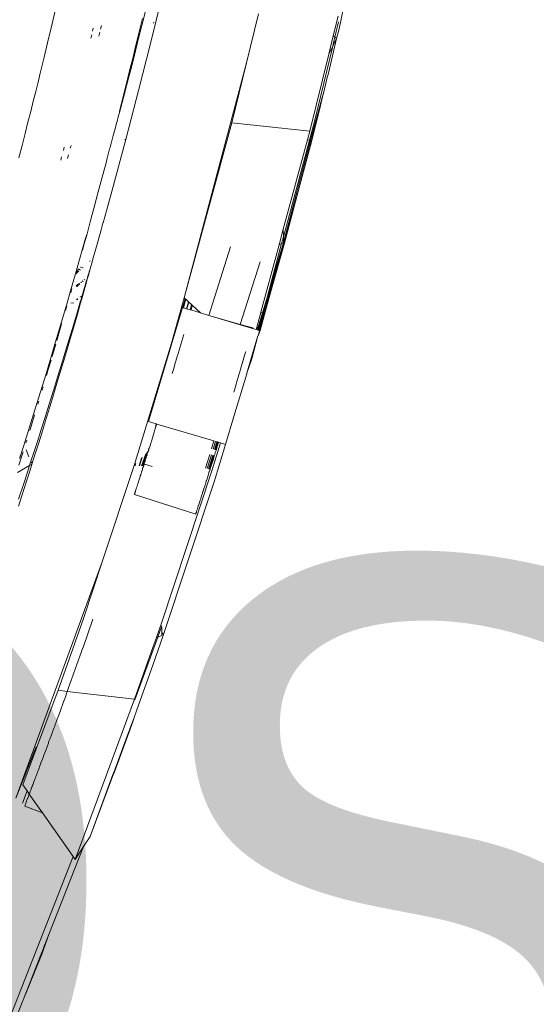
# Model space of a CAD drawing. Header units: millimetres. Extents: x 504675 to 860349, y -23215 to 63575.
# Tile 95 of 177: x 592495 to 592582, y 32649 to 32815. Entities that reach past the tile are written whole.
import ezdxf
from ezdxf import colors
from ezdxf.entities.mleader import LeaderData, LeaderLine
from ezdxf.math import Vec2, Vec3

# ---------------------------------------------------------------- set-up
doc = ezdxf.new("R2010")
doc.units = ezdxf.units.MM
doc.header["$LTSCALE"] = 10
doc.header["$PDMODE"] = 35
doc.header["$PDSIZE"] = -1000
doc.linetypes.add('LEVEL-F-OVERALL LAYOUT$0$HIDDEN', pattern=[0.375, 0.25, -0.125])
doc.layers.get('0').update_dxf_attribs({"linetype": 'CONTINUOUS'})
doc.layers.get('Defpoints').update_dxf_attribs({"color": 253, "linetype": 'CONTINUOUS'})
for name, color, linetype, lineweight in [('ARCH', 8, 'CONTINUOUS', 0), ('DIM', 8, 'CONTINUOUS', 15), ('furniture', 8, 'CONTINUOUS', 5), ('level-C-ELEVATION-$0$I-ANNO-TEXT', 8, 'CONTINUOUS', 18), ('MEPTEK-TEXT', 7, 'CONTINUOUS', 30)]:
    doc.layers.add(name, color=color, linetype=linetype, lineweight=lineweight)
doc.layers.add('LEVEL-F-OVERALL LAYOUT$0$DASH1L', color=8, linetype='LEVEL-F-OVERALL LAYOUT$0$HIDDEN')
doc.styles.add('level-C-ELEVATION-$0$KGD - Note', font='romans.shx', dxfattribs={"width": 0.7, "height": 2})
doc.styles.get("Standard").update_dxf_attribs({"font": 'verdana.ttf'})
doc.dimstyles.new('LBF 50', dxfattribs={"dimscale": 25, "dimtxt": 1.75, "dimasz": 1.75, "dimexe": 1, "dimexo": 1, "dimgap": 1, "dimtad": 1, "dimdec": 0, "dimrnd": 5, "dimzin": 12, "dimdsep": 46, "dimtxsty": 'Standard', "dimblk": 'CLOSEDBLANK', "dimcen": 0, "dimclrd": 256, "dimclre": 256, "dimclrt": 256, "dimadec": 0, "dimazin": 3, "dimtfac": 1, "dimtdec": 0, "dimtofl": 0, "dimtmove": 0, "dimatfit": 3, "dimldrblk": 'CLOSEDBLANK', "dimfxl": 0.18, "dimtolj": 1, "dimtzin": 0, "dimlwd": -1, "dimlwe": -1, "dimarcsym": 0})

# ---------------------------------------------------------------- blocks, each defined once
blk = doc.blocks.new('ARCH')
at = {"layer": 'LEVEL-F-OVERALL LAYOUT$0$DASH1L'}
h = blk.add_hatch(dxfattribs=at)
h.set_pattern_fill('ANGLE', color=8, scale=10, angle=352.0664)
h.set_pattern_definition([(352.0664444, (-404119.055, 373340.98), (9.6410197, 69.1814516), [50.8, -19.05]), (82.0664444, (-404119.055, 373340.98), (-69.1814516, 9.6410197), [50.8, -19.05])])
edge = h.paths.add_edge_path(flags=16)
edge.add_line((572074.71, 35847.06), (602196.9, 29528.22))
edge.add_line((602196.9, 29528.22), (599472.63, 39352))
edge.add_arc((597545.36, 38817.55), 2000, 15.49944, 89.99835)
edge.add_line((597545.42, 40817.55), (573256.11, 40817.55))
edge.add_arc((576210.34, 22394.18), 18658.72, 99.109962, 106.690333)
edge.add_line((570851.58, 40266.83), (572074.71, 35847.06))
h.paths.add_polyline_path([(583373.78, 40815.97), (583374.1, 40875.04), (586424.1, 40859.11), (586423.94, 40815.97)], flags=16)
h.paths.add_polyline_path([(600840.89, 34605.13), (600792.78, 34591.52), (599497.97, 39260.65), (599546.08, 39274.25)])
h.paths.add_polyline_path([(587210.4, 32671.78), (587194.97, 32598.38), (582692.95, 33542.79), (582708.39, 33616.18)])
edge = h.paths.add_edge_path()
edge.add_line((572071.73, 35387.89), (601863.32, 29138.4))
edge.add_arc((601986.5, 29725.62), 600, 258.15264, 375.49944)
edge.add_line((602564.68, 29885.96), (599906.27, 39472.26))
edge.add_arc((597545.36, 38817.55), 2450, 15.49944, 89.99835)
edge.add_line((597545.43, 41267.55), (573220.48, 41267.55))
edge.add_arc((576210.34, 22394.18), 19108.72, 99.001832, 106.235819)
edge.add_arc((571035.46, 40164.76), 600, 106.23582, 195.46897)
edge.add_line((570457.2, 40004.73), (571616.65, 35815.08))
edge.add_arc((572194.91, 35975.11), 600, 195.46897, 258.15264)
h.paths.add_polyline_path([(587210.4, 32671.78), (587195.41, 32600.49), (587195.43, 32600.49)])
at = {"layer": 'furniture'}
for p, q in [((592548.62, 32813.15), (592552.95, 32834.32)), ((592518.69, 32818.33), (592517.76, 32814.51)), ((592500.17, 32813.75), (592500.98, 32817.17)), ((592514.85, 32812.42), (592515.44, 32814.88)), ((592516.04, 32816.37), (592515.58, 32814.53)), ((592533, 32807.4), (592535.03, 32815.65)), ((592547.59, 32811.92), (592548.41, 32815.27)), ((592500.17, 32813.75), (592499.46, 32810.75)), ((592507.06, 32812.71), (592507.18, 32813.24)), ((592508.54, 32813.67), (592508.39, 32813.05)), ((592515.58, 32814.53), (592515.1, 32812.6)), ((592517.76, 32814.51), (592516.81, 32810.63)), ((592517.34, 32814.1), (592517.37, 32814.23)), ((592548.5, 32814.33), (592547.89, 32811.7)), ((592506.78, 32811.54), (592506.91, 32812.1)), ((592508.26, 32812.54), (592508.1, 32811.88)), ((592514.18, 32809.64), (592514.85, 32812.42)), ((592515.1, 32812.6), (592514.59, 32810.58)), ((592546.84, 32808.83), (592547.59, 32811.92)), ((592547.59, 32811.92), (592547.89, 32811.7)), ((592547.89, 32811.7), (592547.62, 32810.54)), ((592547.89, 32811.7), (592548.18, 32811.48)), ((592548.18, 32811.48), (592548.62, 32813.15)), ((592498.88, 32808.35), (592499.46, 32810.75)), ((592514.59, 32810.58), (592514.05, 32808.48)), ((592516.81, 32810.63), (592514.81, 32802.73)), ((592547.54, 32810.23), (592544.51, 32797.74)), ((592548.18, 32811.48), (592546.79, 32805.66)), ((592547.54, 32810.23), (592546.84, 32808.83)), ((592548.18, 32811.48), (592547.54, 32810.23)), ((592547.62, 32810.54), (592547.54, 32810.23)), ((592498.22, 32805.63), (592498.88, 32808.35)), ((592514.05, 32808.48), (592513.48, 32806.29)), ((592514.18, 32809.64), (592513.81, 32808.13)), ((592543.67, 32795.86), (592546.84, 32808.83)), ((592513.81, 32808.13), (592513.41, 32806.52)), ((592533, 32807.4), (592522.51, 32767.76)), ((592530.52, 32797.28), (592533, 32807.4)), ((592498.22, 32805.63), (592497.86, 32804.14)), ((592512.88, 32803.96), (592513.48, 32806.29)), ((592513.41, 32806.52), (592512.99, 32804.84)), ((592546.79, 32805.66), (592546.54, 32804.7)), ((592497.86, 32804.14), (592497.47, 32802.57)), ((592512.88, 32803.96), (592512.24, 32801.54)), ((592512.99, 32804.84), (592512.55, 32803.07)), ((592546.12, 32802.93), (592546.54, 32804.7)), ((592497.47, 32802.57), (592497.06, 32800.92)), ((592512.55, 32803.07), (592512.08, 32801.21)), ((592514.81, 32802.73), (592512.71, 32794.68)), ((592546.12, 32802.93), (592543.8, 32794.34)), ((592545.58, 32800.71), (592546.12, 32802.93)), ((592497.06, 32800.92), (592496.63, 32799.19)), ((592512.24, 32801.54), (592511.58, 32799.05)), ((592512.08, 32801.21), (592511.59, 32799.27)), ((592543.92, 32794.33), (592545.44, 32800.19)), ((592544.01, 32794.32), (592545.44, 32800.19)), ((592545.44, 32800.19), (592545.58, 32800.71)), ((592496.63, 32799.19), (592496.17, 32797.37)), ((592511.37, 32798.28), (592511.17, 32797.53)), ((592511.58, 32799.05), (592511.37, 32798.28)), ((592511.59, 32799.27), (592511.58, 32799.05)), ((592496.17, 32797.37), (592495.68, 32795.47)), ((592510.96, 32796.74), (592510.89, 32796.5)), ((592511.07, 32797.24), (592510.96, 32796.74)), ((592511.17, 32797.53), (592511.07, 32797.24)), ((592522.51, 32767.76), (592530.52, 32797.28)), ((592543.67, 32795.86), (592530.52, 32797.28)), ((592544.51, 32797.74), (592543.6, 32794.37)), ((592495.68, 32795.47), (592495.17, 32793.48)), ((592510.52, 32795.12), (592510.22, 32794.04)), ((592510.57, 32795.3), (592510.52, 32795.12)), ((592510.89, 32796.5), (592510.57, 32795.3)), ((592543.27, 32794.4), (592543.67, 32795.86)), ((592495.17, 32793.48), (592494.63, 32791.4)), ((592503.42, 32793.46), (592503.3, 32792.99)), ((592510.14, 32793.64), (592510.01, 32793.15)), ((592510.18, 32793.88), (592510.14, 32793.64)), ((592510.22, 32794.04), (592510.18, 32793.88)), ((592512.71, 32794.68), (592510.52, 32786.55)), ((592512.49, 32794.4), (592512.52, 32794.54)), ((592539.19, 32779.33), (592543.27, 32794.4)), ((592543.6, 32794.37), (592539.21, 32778.08)), ((592543.8, 32794.34), (592539.23, 32777.11)), ((592541.73, 32785.93), (592543.92, 32794.33)), ((592541.73, 32785.93), (592544.01, 32794.32)), ((592543.27, 32794.4), (592543.6, 32794.37)), ((592543.6, 32794.37), (592543.8, 32794.34)), ((592543.8, 32794.34), (592543.92, 32794.33)), ((592543.92, 32794.33), (592544.01, 32794.32)), ((592502.13, 32792.64), (592502.27, 32793.19)), ((592503, 32791.88), (592502.83, 32791.25)), ((592509.93, 32792.89), (592509.52, 32791.3)), ((592509.52, 32791.3), (592509.91, 32792.88)), ((592510.01, 32793.15), (592509.91, 32792.88)), ((592509.93, 32792.89), (592510.01, 32793.15)), ((592501.69, 32790.99), (592501.84, 32791.54)), ((592509.32, 32790.53), (592508.67, 32788.11)), ((592509.52, 32791.3), (592509.32, 32790.53)), ((592508.67, 32788.11), (592508.01, 32785.63)), ((592508.01, 32785.63), (592507.32, 32783.09)), ((592510.52, 32786.55), (592509.4, 32782.47)), ((592537.2, 32769.23), (592541.73, 32785.93)), ((592539.41, 32777.01), (592541.73, 32785.93)), ((592507.32, 32783.09), (592506.67, 32780.58)), ((592509.4, 32782.47), (592508.83, 32780.43)), ((592506.67, 32780.58), (592506.12, 32778.56)), ((592508.8, 32780.41), (592508.69, 32779.92)), ((592508.83, 32780.43), (592508.8, 32780.41)), ((592505.55, 32776.5), (592506.12, 32778.56)), ((592506.12, 32778.56), (592505.87, 32777.83)), ((592508.5, 32779.27), (592508.03, 32777.61)), ((592508.69, 32779.92), (592508.5, 32779.27)), ((592538.49, 32776.74), (592539.19, 32779.33)), ((592539.21, 32778.08), (592539.19, 32779.33)), ((592505.87, 32777.83), (592504.36, 32772.46)), ((592507.49, 32775.64), (592508.03, 32777.61)), ((592535.41, 32765.37), (592538.49, 32776.74)), ((592535.9, 32765.17), (592539.23, 32777.11)), ((592539.23, 32777.11), (592536.51, 32768.06)), ((592538.9, 32776.95), (592536.51, 32768.06)), ((592539.23, 32777.11), (592536.52, 32766.82)), ((592537.2, 32769.23), (592539.41, 32777.01)), ((592538.49, 32776.74), (592538.9, 32776.95)), ((592539.21, 32778.08), (592538.9, 32776.95)), ((592538.9, 32776.95), (592539.23, 32777.11)), ((592539.23, 32777.11), (592539.21, 32778.08)), ((592505.34, 32775.75), (592505.55, 32776.5)), ((592507.11, 32774.37), (592507.49, 32775.64)), ((592526.65, 32764.82), (592530.29, 32776.39)), ((592506.64, 32773.95), (592506.52, 32773.96)), ((592506.93, 32773.62), (592506.61, 32772.49)), ((592506.93, 32773.62), (592506.94, 32773.65)), ((592506.98, 32773.79), (592506.94, 32773.65)), ((592507.01, 32773.91), (592506.98, 32773.91)), ((592506.98, 32773.79), (592507.01, 32773.91)), ((592507.01, 32773.91), (592507.11, 32774.27)), ((592507.11, 32774.27), (592507.11, 32774.37)), ((592535.27, 32773.85), (592531.95, 32763.31)), ((592504.17, 32771.82), (592503.34, 32768.94)), ((592504.22, 32772), (592504.17, 32771.82)), ((592504.22, 32771.76), (592504.17, 32771.82)), ((592504.24, 32772.05), (592504.22, 32772)), ((592504.22, 32772), (592504.27, 32771.92)), ((592504.22, 32771.76), (592504.27, 32771.92)), ((592504.25, 32772.08), (592504.24, 32772.05)), ((592504.29, 32772), (592504.24, 32772.05)), ((592504.28, 32772.19), (592504.25, 32772.08)), ((592504.25, 32772.08), (592504.29, 32772)), ((592504.27, 32771.92), (592504.29, 32772)), ((592504.27, 32771.92), (592504.32, 32771.84)), ((592504.32, 32772.32), (592504.28, 32772.19)), ((592504.28, 32772.19), (592504.33, 32772.14)), ((592504.29, 32772), (592504.33, 32772.14)), ((592504.4, 32771.91), (592504.29, 32772)), ((592504.33, 32772.37), (592504.32, 32772.32)), ((592504.37, 32772.28), (592504.32, 32772.32)), ((592504.36, 32772.46), (592504.33, 32772.37)), ((592504.33, 32772.14), (592504.37, 32772.28)), ((592504.33, 32772.14), (592504.49, 32772)), ((592504.36, 32772.46), (592504.41, 32772.42)), ((592504.37, 32772.28), (592504.41, 32772.42)), ((592504.63, 32772.12), (592504.37, 32772.28)), ((592504.41, 32772.42), (592504.44, 32772.52)), ((592504.41, 32772.42), (592504.71, 32772.2)), ((592504.95, 32772.42), (592504.55, 32772.59)), ((592504.66, 32772.67), (592505.02, 32772.48)), ((592505.41, 32772.83), (592505.04, 32772.93)), ((592505.09, 32772.97), (592505.44, 32772.86)), ((592506.37, 32771.79), (592506.2, 32771.24)), ((592506.22, 32771.11), (592506.41, 32771.77)), ((592506.61, 32772.49), (592506.37, 32771.79)), ((592506.41, 32771.77), (592506.37, 32771.79)), ((592506.41, 32771.77), (592506.61, 32772.49)), ((592506.61, 32772.49), (592506.57, 32772.5)), ((592504.62, 32769.81), (592504.52, 32770.06)), ((592504.56, 32770.09), (592504.66, 32769.84)), ((592504.82, 32769.99), (592504.71, 32770.19)), ((592504.79, 32770.25), (592504.88, 32770.04)), ((592505.15, 32770.29), (592505.05, 32770.43)), ((592505.13, 32770.48), (592505.21, 32770.34)), ((592505.4, 32770.51), (592505.3, 32770.61)), ((592505.36, 32770.65), (592505.44, 32770.55)), ((592505.72, 32770.8), (592505.65, 32770.85)), ((592505.68, 32770.87), (592505.72, 32770.8)), ((592506, 32770.55), (592505.85, 32770.02)), ((592505.9, 32769.97), (592506.05, 32770.51)), ((592506.18, 32771.14), (592506, 32770.55)), ((592506.05, 32770.51), (592506, 32770.55)), ((592506.05, 32770.51), (592506.22, 32771.11)), ((592506.2, 32771.24), (592506.18, 32771.14)), ((592506.22, 32771.11), (592506.18, 32771.14)), ((592503.34, 32768.94), (592502.7, 32766.72)), ((592503.34, 32768.94), (592503.42, 32768.91)), ((592503.35, 32768.66), (592503.37, 32768.72)), ((592503.37, 32768.72), (592503.41, 32768.87)), ((592503.41, 32768.87), (592503.42, 32768.91)), ((592503.51, 32768.81), (592503.41, 32768.87)), ((592503.41, 32768.87), (592503.48, 32768.78)), ((592503.42, 32768.91), (592503.55, 32769.38)), ((592504.4, 32769.61), (592504.3, 32769.91)), ((592504.49, 32769.69), (592504.39, 32769.97)), ((592505.47, 32768.73), (592505.32, 32768.2)), ((592505.35, 32768.03), (592505.52, 32768.64)), ((592505.7, 32769.51), (592505.47, 32768.73)), ((592505.52, 32768.64), (592505.47, 32768.73)), ((592505.52, 32768.64), (592505.75, 32769.44)), ((592505.85, 32770.02), (592505.7, 32769.51)), ((592505.75, 32769.44), (592505.7, 32769.51)), ((592505.75, 32769.44), (592505.9, 32769.97)), ((592505.9, 32769.97), (592505.85, 32770.02)), ((592536.52, 32766.82), (592537.2, 32769.23)), ((592502.7, 32766.72), (592501, 32760.91)), ((592503.41, 32766.86), (592503.92, 32766.95)), ((592504.36, 32767.53), (592504.48, 32767.45)), ((592504.92, 32766.86), (592504.45, 32765.27)), ((592504.47, 32767.61), (592504.55, 32767.51)), ((592504.59, 32767.55), (592504.47, 32767.61)), ((592504.98, 32766.74), (592504.49, 32765.01)), ((592504.59, 32767.55), (592504.52, 32767.64)), ((592505.04, 32766.94), (592504.92, 32766.86)), ((592504.95, 32766.94), (592504.92, 32766.86)), ((592504.95, 32766.94), (592505, 32766.98)), ((592504.98, 32767.9), (592504.96, 32767.95)), ((592504.99, 32767.09), (592504.97, 32767.02)), ((592504.97, 32767.02), (592505, 32766.98)), ((592504.98, 32766.74), (592505.04, 32766.94)), ((592505, 32767.14), (592504.99, 32767.09)), ((592505.07, 32767.03), (592504.99, 32767.09)), ((592505.02, 32767.21), (592505, 32767.14)), ((592505, 32767.14), (592505.1, 32767.14)), ((592505, 32766.98), (592505.04, 32766.94)), ((592505, 32766.98), (592505.05, 32766.96)), ((592505.11, 32767.51), (592505.02, 32767.21)), ((592505.1, 32767.14), (592505.02, 32767.21)), ((592505.04, 32766.94), (592505.05, 32766.96)), ((592505.05, 32766.96), (592505.07, 32767.03)), ((592505.1, 32767.14), (592505.07, 32767.03)), ((592505.1, 32768), (592505.08, 32768.04)), ((592505.16, 32767.36), (592505.1, 32767.14)), ((592505.19, 32767.76), (592505.11, 32767.51)), ((592505.16, 32767.36), (592505.11, 32767.51)), ((592505.16, 32767.36), (592505.23, 32767.62)), ((592505.3, 32768.15), (592505.19, 32767.76)), ((592505.23, 32767.62), (592505.19, 32767.76)), ((592505.23, 32767.62), (592505.35, 32768.03)), ((592505.32, 32768.2), (592505.3, 32768.15)), ((592505.35, 32768.03), (592505.3, 32768.15)), ((592520.36, 32760.15), (592522.51, 32767.76)), ((592522.65, 32767.63), (592522.21, 32766.15)), ((592522.3, 32766.12), (592522.72, 32767.57)), ((592522.75, 32767.54), (592522.36, 32766.11)), ((592522.65, 32767.63), (592522.51, 32767.76)), ((592522.72, 32767.57), (592522.65, 32767.63)), ((592522.75, 32767.54), (592522.72, 32767.57)), ((592523.22, 32767.11), (592522.75, 32767.54)), ((592523.22, 32767.11), (592522.89, 32765.95)), ((592523.27, 32767.06), (592522.93, 32765.94)), ((592523.27, 32767.06), (592523.22, 32767.11)), ((592523.73, 32766.64), (592523.27, 32767.06)), ((592535.25, 32762.35), (592536.52, 32766.82)), ((592536.52, 32766.82), (592535.32, 32762.29)), ((592536.51, 32768.06), (592535.66, 32765.23)), ((592536.51, 32768.06), (592535.74, 32765.21)), ((592502.49, 32765.66), (592502.6, 32766.05)), ((592502.6, 32766.05), (592502.69, 32766.35)), ((592504.45, 32765.27), (592503.61, 32762.44)), ((592516.45, 32746.92), (592522.21, 32766.15)), ((592522.3, 32766.12), (592522.21, 32766.15)), ((592522.36, 32766.11), (592522.3, 32766.12)), ((592522.89, 32765.95), (592522.36, 32766.11)), ((592522.93, 32765.94), (592522.89, 32765.95)), ((592523.47, 32765.77), (592522.93, 32765.94)), ((592523.47, 32765.77), (592523.73, 32766.64)), ((592523.6, 32765.74), (592523.47, 32765.77)), ((592523.6, 32765.74), (592523.65, 32765.78)), ((592523.62, 32765.73), (592523.6, 32765.74)), ((592523.62, 32765.73), (592523.65, 32765.78)), ((592525.26, 32765.24), (592523.62, 32765.73)), ((592523.65, 32765.78), (592523.84, 32766.43)), ((592523.83, 32766.55), (592523.73, 32766.64)), ((592523.85, 32766.53), (592523.83, 32766.55)), ((592523.84, 32766.43), (592523.83, 32766.55)), ((592523.84, 32766.43), (592523.85, 32766.53)), ((592525.26, 32765.24), (592523.85, 32766.53)), ((592526.65, 32764.82), (592525.26, 32765.24)), ((592534.72, 32762.84), (592535.39, 32765.3)), ((592535.66, 32765.23), (592534.9, 32762.68)), ((592535.74, 32765.21), (592535.03, 32762.56)), ((592535.11, 32762.48), (592535.9, 32765.17)), ((592535.39, 32765.3), (592535.41, 32765.37)), ((592535.39, 32765.3), (592535.66, 32765.23)), ((592535.66, 32765.23), (592535.41, 32765.37)), ((592535.66, 32765.23), (592535.74, 32765.21)), ((592535.74, 32765.21), (592535.9, 32765.17)), ((592501.83, 32763.37), (592501.85, 32763.43)), ((592503.87, 32762.88), (592504.49, 32765.01)), ((592526.84, 32764.77), (592526.65, 32764.82)), ((592526.84, 32764.77), (592531.95, 32763.31)), ((592531.92, 32763.24), (592526.84, 32764.77)), ((592501.06, 32760.73), (592501.83, 32763.37)), ((592503.61, 32762.44), (592502.79, 32759.72)), ((592503.28, 32760.85), (592503.87, 32762.88)), ((592531.95, 32763.31), (592531.92, 32763.24)), ((592534.01, 32762.63), (592531.92, 32763.24)), ((592531.95, 32763.31), (592534.03, 32762.71)), ((592534.03, 32762.69), (592534.01, 32762.63)), ((592534.61, 32762.44), (592534.01, 32762.63)), ((592534.03, 32762.71), (592534.03, 32762.69)), ((592534.61, 32762.44), (592534.72, 32762.84)), ((592534.8, 32762.38), (592534.61, 32762.44)), ((592534.72, 32762.84), (592534.9, 32762.68)), ((592534.9, 32762.68), (592534.8, 32762.38)), ((592534.97, 32762.33), (592534.8, 32762.38)), ((592534.9, 32762.68), (592535.03, 32762.56)), ((592535.32, 32762.29), (592534.93, 32761.4)), ((592534.93, 32761.4), (592535.18, 32762.26)), ((592535.03, 32762.56), (592534.97, 32762.33)), ((592535.06, 32762.3), (592534.97, 32762.33)), ((592535.03, 32762.56), (592535.11, 32762.48)), ((592535.06, 32762.3), (592535.11, 32762.48)), ((592535.18, 32762.26), (592535.06, 32762.3)), ((592535.11, 32762.48), (592535.25, 32762.35)), ((592535.18, 32762.26), (592535.25, 32762.35)), ((592535.25, 32762.35), (592535.32, 32762.29)), ((592501, 32760.91), (592499.21, 32754.96)), ((592501.02, 32760.6), (592501.06, 32760.73)), ((592502.71, 32758.92), (592503.28, 32760.85)), ((592514.06, 32739.53), (592520.36, 32760.15)), ((592522.42, 32761.62), (592521.58, 32758.79)), ((592533.87, 32757.47), (592534.92, 32761.37)), ((592534.29, 32759.28), (592534.92, 32761.37)), ((592534.93, 32761.4), (592534.92, 32761.37)), ((592500.29, 32758.11), (592500.84, 32759.98)), ((592502.79, 32759.72), (592501.99, 32757.1)), ((592502.16, 32757.06), (592502.71, 32758.92)), ((592521.45, 32758.36), (592521.58, 32758.79)), ((592532.84, 32758.6), (592531.99, 32755.74)), ((592532.87, 32758.73), (592532.84, 32758.6)), ((592534.29, 32759.28), (592533.07, 32755.06)), ((592499.52, 32755.51), (592500.05, 32757.29)), ((592500.23, 32757.89), (592500.29, 32758.11)), ((592501.05, 32753.37), (592502.16, 32757.06)), ((592501.99, 32757.1), (592501.21, 32754.58)), ((592520.93, 32756.61), (592521.02, 32756.91)), ((592521.02, 32756.91), (592521.19, 32757.48)), ((592521.19, 32757.48), (592521.31, 32757.87)), ((592521.31, 32757.87), (592521.45, 32758.36)), ((592533.07, 32755.06), (592533.87, 32757.47)), ((592499.28, 32754.71), (592499.52, 32755.51)), ((592520.46, 32755.03), (592520.67, 32755.72)), ((592520.67, 32755.72), (592520.72, 32755.89)), ((592520.72, 32755.89), (592520.93, 32756.61)), ((592531.85, 32755.28), (592531.72, 32754.82)), ((592531.99, 32755.74), (592531.85, 32755.28)), ((592499.21, 32754.96), (592497.34, 32748.89)), ((592501.21, 32754.58), (592500.47, 32752.17)), ((592533.03, 32754.97), (592530.86, 32747.8)), ((592531.43, 32753.84), (592531.12, 32752.82)), ((592531.59, 32754.4), (592531.43, 32753.84)), ((592531.72, 32754.82), (592531.59, 32754.4)), ((592533.07, 32755.06), (592533.03, 32755.07)), ((592533.07, 32755.06), (592533.03, 32754.97)), ((592498.54, 32752.23), (592498.7, 32752.76)), ((592500.47, 32752.17), (592499.74, 32749.86)), ((592500.47, 32751.44), (592501.05, 32753.37)), ((592531.06, 32752.63), (592530.84, 32751.89)), ((592531.12, 32752.82), (592531.06, 32752.63)), ((592497.82, 32749.86), (592497.98, 32750.36)), ((592500.47, 32751.44), (592499.86, 32749.43)), ((592497.34, 32748.89), (592495.4, 32742.72)), ((592499.74, 32749.86), (592499.05, 32747.66)), ((592499.3, 32747.6), (592499.86, 32749.43)), ((592496.52, 32745.58), (592497.25, 32747.99)), ((592497.25, 32747.99), (592497.28, 32748.06)), ((592499.05, 32747.66), (592498.38, 32745.56)), ((592498.78, 32745.94), (592499.3, 32747.6)), ((592516.45, 32746.92), (592517.78, 32746.52)), ((592529.45, 32743.08), (592530.86, 32747.8)), ((592496.47, 32745.42), (592496.52, 32745.58)), ((592498.38, 32745.56), (592497.75, 32743.57)), ((592498.31, 32744.41), (592498.78, 32745.94)), ((592517.5, 32745.35), (592517.43, 32745.11)), ((592517.68, 32745.9), (592517.5, 32745.35)), ((592517.68, 32745.9), (592517.78, 32746.52)), ((592517.82, 32746.39), (592517.68, 32745.9)), ((592517.78, 32746.52), (592517.82, 32746.51)), ((592517.82, 32746.39), (592517.82, 32746.51)), ((592517.82, 32746.51), (592517.86, 32746.5)), ((592517.82, 32746.39), (592517.86, 32746.5)), ((592517.86, 32746.5), (592527.49, 32743.66)), ((592495.83, 32743.36), (592495.96, 32743.78)), ((592497.75, 32743.57), (592497.14, 32741.68)), ((592497.87, 32743), (592498.31, 32744.41)), ((592516.96, 32743.59), (592516.9, 32743.41)), ((592517.02, 32743.79), (592516.96, 32743.59)), ((592517.19, 32744.34), (592517.02, 32743.79)), ((592517.43, 32745.11), (592517.19, 32744.34)), ((592527.08, 32742.32), (592527.49, 32743.66)), ((592527.75, 32743.58), (592527.35, 32742.26)), ((592527.49, 32743.66), (592527.75, 32743.58)), ((592527.99, 32743.51), (592527.6, 32742.21)), ((592527.75, 32743.58), (592527.99, 32743.51)), ((592527.99, 32743.51), (592528.08, 32743.48)), ((592494.79, 32740.8), (592495.4, 32742.72)), ((592496.34, 32741), (592495.85, 32742.17)), ((592497.87, 32743), (592497.07, 32740.46)), ((592516.35, 32741.68), (592516.49, 32742.01)), ((592516.35, 32741.68), (592516.38, 32741.88)), ((592516.49, 32742.01), (592516.38, 32741.68)), ((592516.38, 32741.88), (592516.39, 32741.91)), ((592516.48, 32742.1), (592516.51, 32742.17)), ((592516.49, 32742.01), (592516.48, 32742.1)), ((592516.48, 32742.1), (592516.51, 32742.03)), ((592516.62, 32742.52), (592516.49, 32742.26)), ((592516.49, 32742.26), (592516.51, 32742.17)), ((592516.49, 32742.01), (592516.51, 32742.03)), ((592516.73, 32742.87), (592516.62, 32742.52)), ((592516.85, 32743.26), (592516.73, 32742.87)), ((592516.9, 32743.41), (592516.85, 32743.26)), ((592527.22, 32738.76), (592528.62, 32743.32)), ((592527.53, 32736.74), (592529.45, 32743.08)), ((592527.66, 32742.2), (592528.08, 32743.48)), ((592527.72, 32742.19), (592528.11, 32743.47)), ((592527.72, 32741.7), (592527.8, 32741.92)), ((592528.19, 32743.45), (592527.79, 32742.17)), ((592527.8, 32741.92), (592527.87, 32742.04)), ((592528.19, 32743.45), (592527.82, 32742.17)), ((592528.22, 32743.44), (592527.82, 32742.17)), ((592527.92, 32742.19), (592527.87, 32742.16)), ((592527.87, 32742.16), (592527.87, 32742.04)), ((592527.92, 32742.19), (592528.05, 32742.72)), ((592528.05, 32742.72), (592528.17, 32742.99)), ((592528.08, 32743.48), (592528.11, 32743.47)), ((592528.11, 32743.47), (592528.19, 32743.45)), ((592528.2, 32743.22), (592528.17, 32742.99)), ((592528.19, 32743.45), (592528.22, 32743.44)), ((592528.26, 32743.43), (592528.2, 32743.22)), ((592528.29, 32743.42), (592528.2, 32743.22)), ((592528.22, 32743.44), (592528.26, 32743.43)), ((592528.26, 32743.43), (592528.29, 32743.42)), ((592528.29, 32743.42), (592528.62, 32743.32)), ((592528.62, 32743.32), (592529.45, 32743.08)), ((592494.64, 32739.56), (592495.08, 32740.96)), ((592494.79, 32740.8), (592494.75, 32740.7)), ((592494.86, 32741.16), (592494.79, 32740.8)), ((592495.08, 32740.96), (592495.34, 32741.8)), ((592496.66, 32740.19), (592496.56, 32739.9)), ((592496.67, 32740.22), (592496.66, 32740.19)), ((592496.87, 32739.85), (592496.66, 32740.19)), ((592497.14, 32741.68), (592496.67, 32740.22)), ((592496.87, 32739.85), (592496.67, 32740.22)), ((592496.87, 32739.85), (592497.07, 32740.46)), ((592515.29, 32740.78), (592514.89, 32739.48)), ((592515.41, 32740.91), (592514.98, 32739.48)), ((592516, 32741.51), (592515.32, 32739.46)), ((592516.17, 32741.68), (592515.48, 32739.45)), ((592515.87, 32740.16), (592515.93, 32740.2)), ((592515.87, 32740.16), (592515.88, 32740.18)), ((592515.88, 32740.18), (592515.9, 32740.24)), ((592515.94, 32740.35), (592515.9, 32740.24)), ((592515.9, 32740.24), (592515.93, 32740.2)), ((592515.96, 32740.44), (592515.92, 32740.39)), ((592515.92, 32740.39), (592515.94, 32740.35)), ((592515.99, 32740.52), (592515.93, 32740.48)), ((592515.93, 32740.48), (592515.96, 32740.44)), ((592516.06, 32740.77), (592515.99, 32740.52)), ((592516.08, 32740.83), (592516.06, 32740.77)), ((592516.1, 32740.86), (592516.08, 32740.83)), ((592516.1, 32740.9), (592516.11, 32741.06)), ((592516.1, 32740.9), (592516.1, 32740.86)), ((592516.11, 32741.06), (592516.13, 32741.1)), ((592516.13, 32741.1), (592516.16, 32741.12)), ((592516.25, 32741.28), (592516.16, 32741.12)), ((592516.16, 32741.12), (592516.23, 32741.28)), ((592516.22, 32741.37), (592516.3, 32741.61)), ((592516.24, 32741.31), (592516.22, 32741.37)), ((592516.23, 32741.28), (592516.24, 32741.31)), ((592516.25, 32741.28), (592516.24, 32741.31)), ((592516.3, 32741.61), (592516.3, 32741.82)), ((592516.3, 32741.61), (592516.35, 32741.68)), ((592516.3, 32741.61), (592516.38, 32741.68)), ((592526.09, 32739.07), (592526.8, 32741.39)), ((592527.07, 32741.31), (592526.37, 32739)), ((592526.71, 32738.91), (592527.41, 32741.2)), ((592527.51, 32741.17), (592526.8, 32738.89)), ((592527.3, 32741.23), (592526.91, 32739.97)), ((592526.91, 32739.97), (592527.33, 32741.22)), ((592527.26, 32740.2), (592527.19, 32739.83)), ((592527.35, 32740.38), (592527.26, 32740.2)), ((592527.26, 32740.2), (592527.32, 32740.38)), ((592527.51, 32741.17), (592527.32, 32740.38)), ((592527.32, 32740.38), (592527.56, 32741.14)), ((592527.56, 32741.14), (592527.35, 32740.38)), ((592527.56, 32741.14), (592527.62, 32741.27)), ((592527.67, 32741.38), (592527.62, 32741.27)), ((592527.72, 32741.7), (592527.67, 32741.38)), ((592494.42, 32738.31), (592496.45, 32739.54)), ((592496.45, 32739.54), (592496.02, 32738.23)), ((592496.82, 32739.67), (592496.4, 32738.37)), ((592496.56, 32739.9), (592496.45, 32739.54)), ((592496.45, 32739.54), (592496.84, 32739.74)), ((592496.82, 32739.67), (592496.84, 32739.74)), ((592496.87, 32739.85), (592496.84, 32739.74)), ((592508.68, 32723.3), (592514.06, 32739.53)), ((592514.22, 32739.52), (592514.3, 32739.78)), ((592514.3, 32739.78), (592514.27, 32739.52)), ((592514.36, 32739.83), (592514.3, 32739.78)), ((592515.32, 32738.49), (592515.36, 32738.52)), ((592515.36, 32738.52), (592515.45, 32738.83)), ((592515.46, 32738.93), (592515.45, 32738.83)), ((592515.49, 32739.04), (592515.46, 32738.93)), ((592515.54, 32739.1), (592515.49, 32739.04)), ((592515.54, 32739.1), (592515.55, 32739.14)), ((592515.55, 32739.14), (592515.56, 32739.18)), ((592515.56, 32739.44), (592515.78, 32740.12)), ((592515.56, 32739.18), (592515.65, 32739.47)), ((592515.67, 32739.44), (592515.56, 32739.18)), ((592515.65, 32739.47), (592515.7, 32739.62)), ((592515.67, 32739.44), (592515.65, 32739.47)), ((592515.7, 32739.62), (592515.72, 32739.66)), ((592515.72, 32739.66), (592515.78, 32739.76)), ((592515.76, 32739.91), (592515.87, 32740.16)), ((592515.76, 32739.81), (592515.76, 32739.91)), ((592515.78, 32739.76), (592515.76, 32739.81)), ((592515.78, 32740.12), (592515.87, 32740.16)), ((592515.78, 32739.76), (592517.09, 32739.35)), ((592518.65, 32712.91), (592527.22, 32738.76)), ((592526.57, 32738.95), (592526.91, 32739.97)), ((592526.91, 32739.97), (592526.6, 32738.94)), ((592526.8, 32738.75), (592526.71, 32738.46)), ((592526.84, 32738.79), (592526.8, 32738.75)), ((592526.84, 32738.87), (592526.89, 32738.89)), ((592526.84, 32738.79), (592526.84, 32738.87)), ((592526.87, 32738.95), (592526.97, 32739.3)), ((592526.89, 32738.89), (592526.87, 32738.95)), ((592526.97, 32739.3), (592527.09, 32739.65)), ((592527.09, 32739.65), (592527.19, 32739.83)), ((592495.92, 32736.85), (592495.13, 32734.41)), ((592496.02, 32738.23), (592495.51, 32736.66)), ((592495.92, 32736.85), (592496.4, 32738.37)), ((592514.85, 32736.96), (592514.8, 32736.77)), ((592514.92, 32737.17), (592514.85, 32736.96)), ((592514.92, 32737.17), (592515.01, 32737.44)), ((592515.03, 32737.5), (592515.01, 32737.44)), ((592515.06, 32737.61), (592515.03, 32737.5)), ((592515.06, 32737.61), (592515.09, 32737.69)), ((592515.09, 32737.69), (592515.1, 32737.77)), ((592515.1, 32737.77), (592515.17, 32737.96)), ((592515.21, 32738.07), (592515.17, 32737.96)), ((592515.24, 32738.19), (592515.21, 32738.07)), ((592515.26, 32738.24), (592515.24, 32738.19)), ((592515.26, 32738.24), (592515.29, 32738.32)), ((592515.29, 32738.32), (592515.32, 32738.49)), ((592526.22, 32736.92), (592526.11, 32736.56)), ((592526.25, 32737), (592526.22, 32736.92)), ((592526.25, 32737), (592526.34, 32737.28)), ((592526.34, 32737.28), (592526.45, 32737.62)), ((592526.46, 32737.66), (592526.45, 32737.62)), ((592526.58, 32738.05), (592526.46, 32737.66)), ((592526.58, 32738.05), (592526.66, 32738.27)), ((592526.67, 32738.47), (592526.66, 32738.27)), ((592526.71, 32738.46), (592526.66, 32738.27)), ((592494.58, 32733.85), (592495.51, 32736.66)), ((592514.31, 32735.25), (592514.27, 32735.14)), ((592514.31, 32735.25), (592514.47, 32735.75)), ((592514.54, 32735.97), (592514.47, 32735.75)), ((592514.57, 32736.06), (592514.54, 32735.97)), ((592514.65, 32736.33), (592514.57, 32736.06)), ((592514.68, 32736.4), (592514.65, 32736.33)), ((592514.78, 32736.74), (592514.68, 32736.4)), ((592514.8, 32736.77), (592514.78, 32736.74)), ((592518.95, 32710.84), (592527.53, 32736.74)), ((592525.67, 32735.28), (592525.6, 32734.97)), ((592525.7, 32735.27), (592525.6, 32734.97)), ((592525.72, 32735.31), (592525.7, 32735.27)), ((592525.72, 32735.31), (592525.8, 32735.57)), ((592525.81, 32735.62), (592525.77, 32735.58)), ((592525.8, 32735.57), (592525.81, 32735.62)), ((592525.81, 32735.62), (592525.89, 32735.85)), ((592525.9, 32735.89), (592525.89, 32735.85)), ((592526, 32736.22), (592525.9, 32735.89)), ((592526, 32736.22), (592526.07, 32736.41)), ((592526.07, 32736.41), (592526.11, 32736.56)), ((592495.13, 32734.41), (592494.56, 32732.64)), ((592514.12, 32734.67), (592514.1, 32734.62)), ((592514.1, 32734.62), (592524.43, 32731.32)), ((592514.13, 32734.7), (592514.12, 32734.67)), ((592514.15, 32734.76), (592514.13, 32734.7)), ((592514.16, 32734.81), (592514.15, 32734.76)), ((592514.19, 32734.89), (592514.16, 32734.81)), ((592514.21, 32734.96), (592514.19, 32734.89)), ((592514.24, 32735.05), (592514.21, 32734.96)), ((592514.27, 32735.14), (592514.24, 32735.05)), ((592525.14, 32733.49), (592525.18, 32733.65)), ((592525.18, 32733.65), (592525.19, 32733.69)), ((592525.27, 32733.9), (592525.19, 32733.69)), ((592525.29, 32733.97), (592525.27, 32733.9)), ((592525.3, 32734.01), (592525.29, 32733.97)), ((592525.3, 32734.01), (592525.35, 32734.17)), ((592525.35, 32734.17), (592525.41, 32734.34)), ((592525.43, 32734.42), (592525.41, 32734.34)), ((592525.51, 32734.69), (592525.43, 32734.42)), ((592525.51, 32734.69), (592525.56, 32734.81)), ((592525.56, 32734.85), (592525.6, 32734.97)), ((592525.56, 32734.81), (592525.56, 32734.85)), ((592524.6, 32731.85), (592524.64, 32731.96)), ((592524.64, 32731.96), (592524.68, 32732.09)), ((592524.68, 32732.09), (592524.72, 32732.19)), ((592524.72, 32732.19), (592524.77, 32732.36)), ((592524.77, 32732.36), (592524.81, 32732.47)), ((592524.81, 32732.47), (592524.87, 32732.69)), ((592524.87, 32732.69), (592524.9, 32732.77)), ((592524.9, 32732.77), (592524.99, 32733.05)), ((592524.99, 32733.05), (592525.01, 32733.12)), ((592525.01, 32733.12), (592525.12, 32733.46)), ((592525.12, 32733.46), (592525.14, 32733.49)), ((592524.43, 32731.32), (592524.45, 32731.37)), ((592524.45, 32731.37), (592524.46, 32731.4)), ((592524.46, 32731.4), (592524.48, 32731.46)), ((592524.48, 32731.46), (592524.5, 32731.51)), ((592524.5, 32731.51), (592524.52, 32731.59)), ((592524.52, 32731.59), (592524.54, 32731.66)), ((592524.54, 32731.66), (592524.58, 32731.76)), ((592524.58, 32731.76), (592524.6, 32731.85)), ((592508.68, 32723.3), (592494.15, 32683.46)), ((592505.51, 32713.72), (592508.68, 32723.3)), ((592503.72, 32708.6), (592505.51, 32713.72)), ((592505.5, 32709.02), (592507.11, 32713.62)), ((592517.81, 32710.5), (592518.65, 32712.91)), ((592518.71, 32712.46), (592518.03, 32710.58)), ((592518.73, 32710.87), (592518.75, 32712.19)), ((592518.03, 32710.58), (592514.15, 32700)), ((592517.01, 32708.2), (592517.81, 32710.5)), ((592517.22, 32705.88), (592518.95, 32710.84)), ((592517.81, 32710.5), (592518.03, 32710.58)), ((592518.03, 32710.58), (592518.73, 32710.87)), ((592518.73, 32710.87), (592518.88, 32711.3)), ((592505.31, 32708.48), (592505.5, 32709.02)), ((592501.23, 32701.62), (592503.72, 32708.6)), ((592505.14, 32708), (592504.42, 32705.97)), ((592505.14, 32708), (592505.26, 32708.35)), ((592505.26, 32708.35), (592505.31, 32708.48)), ((592514.13, 32700.12), (592517.01, 32708.2)), ((592504.42, 32705.97), (592503.58, 32703.62)), ((592514.53, 32698.33), (592517.22, 32705.88)), ((592503.47, 32703.31), (592502.8, 32701.44)), ((592503.47, 32703.31), (592503.48, 32703.35)), ((592503.48, 32703.35), (592503.49, 32703.39)), ((592503.49, 32703.39), (592503.58, 32703.62)), ((592497.27, 32690.94), (592501.23, 32701.62)), ((592502.8, 32701.44), (592501.23, 32701.62)), ((592502.24, 32699.91), (592502.41, 32700.36)), ((592502.8, 32701.44), (592502.41, 32700.36)), ((592514.13, 32700.12), (592502.8, 32701.44)), ((592502.21, 32699.82), (592501.57, 32698.05)), ((592502.21, 32699.82), (592502.24, 32699.91)), ((592504.13, 32673.1), (592514.13, 32700.12)), ((592501.11, 32696.78), (592501.34, 32697.43)), ((592501.34, 32697.43), (592501.4, 32697.61)), ((592501.4, 32697.61), (592501.47, 32697.78)), ((592501.47, 32697.78), (592501.57, 32698.05)), ((592513.98, 32696.86), (592514.53, 32698.33)), ((592500.53, 32695.24), (592500.58, 32695.37)), ((592500.58, 32695.37), (592500.62, 32695.46)), ((592500.62, 32695.46), (592500.83, 32696.04)), ((592500.83, 32696.04), (592500.86, 32696.13)), ((592500.86, 32696.13), (592500.91, 32696.26)), ((592500.91, 32696.26), (592501.11, 32696.78)), ((592513.34, 32695.1), (592513.98, 32696.86)), ((592513.34, 32695.1), (592514.01, 32696.8)), ((592514.01, 32696.8), (592513.37, 32695.06)), ((592514.01, 32696.8), (592513.98, 32696.86)), ((592499.94, 32693.64), (592500, 32693.8)), ((592500, 32693.8), (592500.12, 32694.1)), ((592500.12, 32694.1), (592500.24, 32694.44)), ((592500.24, 32694.44), (592500.29, 32694.58)), ((592500.29, 32694.58), (592500.37, 32694.78)), ((592500.37, 32694.78), (592500.53, 32695.24)), ((592510.84, 32688.38), (592513.12, 32694.53)), ((592513.37, 32695.06), (592510.89, 32688.34)), ((592513.12, 32694.53), (592513.26, 32694.9)), ((592513.26, 32694.9), (592513.34, 32695.1)), ((592513.37, 32695.06), (592513.26, 32694.9)), ((592513.34, 32695.1), (592513.37, 32695.06)), ((592494.15, 32683.46), (592497.55, 32692.1)), ((592499.1, 32691.35), (592499.61, 32692.72)), ((592499.61, 32692.72), (592499.65, 32692.85)), ((592499.65, 32692.85), (592499.71, 32693.02)), ((592499.71, 32693.02), (592499.86, 32693.41)), ((592499.86, 32693.41), (592499.94, 32693.64)), ((592495.31, 32685.66), (592497.27, 32690.94)), ((592498.6, 32690.01), (592498.77, 32690.46)), ((592498.77, 32690.46), (592498.79, 32690.53)), ((592498.79, 32690.53), (592498.85, 32690.68)), ((592498.85, 32690.68), (592499, 32691.08)), ((592499, 32691.08), (592499.1, 32691.35)), ((592498.03, 32688.48), (592498.12, 32688.71)), ((592498.12, 32688.71), (592498.36, 32689.35)), ((592498.36, 32689.35), (592498.4, 32689.48)), ((592498.4, 32689.48), (592498.6, 32690.01)), ((592497.43, 32686.89), (592497.5, 32687.08)), ((592497.5, 32687.08), (592497.54, 32687.18)), ((592497.54, 32687.18), (592497.59, 32687.31)), ((592497.59, 32687.31), (592497.65, 32687.48)), ((592497.65, 32687.48), (592497.68, 32687.54)), ((592497.68, 32687.54), (592497.77, 32687.78)), ((592497.77, 32687.78), (592497.85, 32688)), ((592497.85, 32688), (592497.88, 32688.09)), ((592497.88, 32688.09), (592498.03, 32688.48)), ((592510.58, 32687.52), (592506.62, 32677)), ((592506.62, 32677), (592510.48, 32687.4)), ((592510.48, 32687.4), (592510.56, 32687.64)), ((592510.58, 32687.52), (592510.48, 32687.4)), ((592510.56, 32687.64), (592510.78, 32688.21)), ((592510.56, 32687.64), (592510.63, 32687.58)), ((592510.63, 32687.58), (592510.58, 32687.52)), ((592510.63, 32687.58), (592510.89, 32688.34)), ((592510.78, 32688.21), (592510.84, 32688.38)), ((592510.89, 32688.34), (592510.78, 32688.21)), ((592510.84, 32688.38), (592510.89, 32688.34)), ((592496.02, 32684.65), (592495.31, 32685.66)), ((592496.84, 32685.33), (592496.92, 32685.53)), ((592496.92, 32685.53), (592497.01, 32685.76)), ((592497.01, 32685.76), (592497.02, 32685.79)), ((592497.02, 32685.79), (592497.09, 32685.98)), ((592497.09, 32685.98), (592497.12, 32686.05)), ((592497.12, 32686.05), (592497.32, 32686.61)), ((592497.32, 32686.61), (592497.34, 32686.63)), ((592497.34, 32686.63), (592497.42, 32686.85)), ((592497.42, 32686.85), (592497.43, 32686.89)), ((592495.26, 32682.57), (592496.02, 32684.65)), ((592496.39, 32684.12), (592496.02, 32684.65)), ((592496.18, 32683.57), (592496.24, 32683.76)), ((592496.24, 32683.76), (592496.27, 32683.81)), ((592496.32, 32683.95), (592496.27, 32683.81)), ((592496.39, 32684.12), (592496.32, 32683.95)), ((592496.44, 32684.27), (592496.39, 32684.15)), ((592496.39, 32684.12), (592496.39, 32684.15)), ((592498.6, 32680.97), (592496.39, 32684.12)), ((592496.44, 32684.27), (592496.47, 32684.36)), ((592496.52, 32684.48), (592496.47, 32684.36)), ((592496.52, 32684.48), (592496.56, 32684.57)), ((592496.6, 32684.7), (592496.56, 32684.57)), ((592496.6, 32684.7), (592496.64, 32684.8)), ((592496.68, 32684.91), (592496.64, 32684.8)), ((592496.68, 32684.91), (592496.73, 32685.04)), ((592496.76, 32685.12), (592496.73, 32685.04)), ((592496.76, 32685.12), (592496.82, 32685.28)), ((592496.84, 32685.33), (592496.82, 32685.28)), ((592495.64, 32682.17), (592495.62, 32682.11)), ((592495.63, 32682.14), (592495.62, 32682.11)), ((592495.62, 32682.11), (592498.6, 32680.97)), ((592495.64, 32682.17), (592495.63, 32682.14)), ((592495.67, 32682.23), (592495.64, 32682.17)), ((592495.67, 32682.23), (592495.84, 32682.69)), ((592495.85, 32682.72), (592495.84, 32682.69)), ((592495.89, 32682.82), (592495.85, 32682.72)), ((592495.89, 32682.82), (592496.05, 32683.24)), ((592496.05, 32683.24), (592496.11, 32683.4)), ((592496.13, 32683.44), (592496.11, 32683.4)), ((592496.18, 32683.57), (592496.13, 32683.44)), ((592503.78, 32673.59), (592498.6, 32680.97)), ((592506.62, 32677), (592505.54, 32675.3)), ((592499.69, 32660.44), (592505.54, 32675.3)), ((592505.54, 32675.3), (592504.13, 32673.1)), ((592491.77, 32643.09), (592503.78, 32673.59)), ((592504.13, 32673.1), (592503.78, 32673.59)), ((592498.81, 32658.22), (592499.69, 32660.44)), ((592499.69, 32660.44), (592498.83, 32658.1)), ((592498.18, 32656.62), (592498.72, 32658)), ((592498.37, 32656.85), (592498.84, 32658.01)), ((592498.79, 32658.01), (592498.37, 32656.85)), ((592498.72, 32658), (592498.81, 32658.22)), ((592498.72, 32658), (592498.79, 32658.01)), ((592498.83, 32658.1), (592498.79, 32658.01)), ((592498.79, 32658.01), (592498.84, 32658.01)), ((592498.83, 32658.1), (592498.81, 32658.22)), ((592498.84, 32658.01), (592498.83, 32658.1)), ((592498.27, 32656.59), (592495.41, 32649.58)), ((592495.41, 32649.58), (592498.17, 32656.59)), ((592498.17, 32656.59), (592498.18, 32656.62)), ((592498.27, 32656.59), (592498.17, 32656.59)), ((592498.18, 32656.62), (592498.27, 32656.59)), ((592498.27, 32656.59), (592498.37, 32656.85)), ((592492.09, 32641.18), (592495.35, 32649.45)), ((592495.41, 32649.58), (592495.35, 32649.45))]:
    blk.add_line(p, q, dxfattribs=at)
blk = doc.blocks.new('level-C-ELEVATION-$0$_Open90')
at = {"color": 0, "linetype": 'ByBlock', "lineweight": -2}
for p, q in [((-0.5, 0.5), (0, 0)), ((0, 0), (-1, 0)), ((0, 0), (-0.5, -0.5))]:
    blk.add_line(p, q, dxfattribs=at)
blk = doc.blocks.new('_ClosedBlank')
at = {"color": 0, "linetype": 'ByBlock', "lineweight": -2}
for p, q in [((-1, 0.1667), (0, 0)), ((-1, 0.1667), (-1, -0.1667)), ((0, 0), (-1, -0.1667))]:
    blk.add_line(p, q, dxfattribs=at)
blk = doc.blocks.new('*D67')
at = {"layer": 'Defpoints', "color": 0, "ltscale": 0.25, "transparency": 16777216}
for p in [(592954.14, 34131.71), (593370.79, 32690.74), (592853.03, 32541.03)]:
    blk.add_point(p, dxfattribs=at)
at = {"layer": 'DIM', "ltscale": 0.25}
for p, q in [((592930.12, 34124.77), (592412.37, 33975.06)), ((592448.54, 33939.98), (592840.88, 32583.06)), ((593346.77, 32683.79), (592829.02, 32534.09))]:
    blk.add_line(p, q, dxfattribs=at)
at = {"layer": 'DIM', "ltscale": 0.25, "xscale": 43.75, "yscale": 43.75, "zscale": 43.75}
for p, rotation in [((592436.39, 33982.01), 106.1268337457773), ((592853.03, 32541.03), 286.1268337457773)]:
    blk.add_blockref('_ClosedBlank', p, dxfattribs=dict(at, rotation=rotation))
at = {"layer": 'DIM', "ltscale": 0.25, "insert": (592718.73, 33282.92), "char_height": 100, "attachment_point": 5, "rotation": 286.1268}
blk.add_mtext('\\A1;1500', dxfattribs=at)

msp = doc.modelspace()

# ---------------------------------------------------------------- block references
at = {"layer": 'ARCH'}
msp.add_blockref('ARCH', (0, 0), dxfattribs=at)

# ---------------------------------------------------------------- texts
at = {"layer": 'MEPTEK-TEXT', "insert": (592024.21, 32723.22), "char_height": 107.381, "attachment_point": 1}
msp.add_mtext_dynamic_manual_height_columns('#8 NOS S.A.COLLAR WITH DAMPER SIZE:-600x150\\P350CFM EACH WITH GRILL', width=2312.756, gutter_width=1, heights=[0], dxfattribs=at)

# ---------------------------------------------------------------- dimensions: what is measured, and where the dimension line sits
at = {"layer": 'DIM', "color": 1, "ltscale": 0.25}
dim = msp.add_linear_dim(base=(592853.03, 32541.03), p1=(592954.14, 34131.71), p2=(593370.79, 32690.74), angle=106.1268, dimstyle='LBF 50', override={"dimtxt": 4, "dimtad": 3}, dxfattribs=at)
dim.commit()
dim.dimension.update_dxf_attribs({"geometry": '*D67', "text_midpoint": (592718.73, 33282.92)})

# ---------------------------------------------------------------- leaders
at = {"layer": 'level-C-ELEVATION-$0$I-ANNO-TEXT', "ltscale": 0.25}
ml = msp.add_multileader_mtext('Standard', dxfattribs=at)
ml.set_content('{\\fIBM Plex Mono Medium|b0|i0|c0|p49;SIGNAGE}', color=142, style='level-C-ELEVATION-$0$KGD - Note')
ml.set_leader_properties(color=1)
ml.set_arrow_properties(name='level-C-ELEVATION-$0$_Open90')
ml.build(insert=Vec2(0, 0))
ml.multileader.update_dxf_attribs({"text_right_attachment_type": 3, "dogleg_length": 3, "arrow_head_size": 100, "scale": 50})
ctx = ml.context
ctx.base_point, ctx.scale, ctx.char_height, ctx.arrow_head_size, ctx.landing_gap_size, ctx.plane_origin, ctx.plane_x_axis, ctx.plane_y_axis = Vec3(635485.69, 31928.67), 50, 100, 100, 50, Vec3(635310.34, 32749.04), Vec3(0.965084, 0.261939), Vec3(-0.261939, 0.965084)
ctx.right_attachment, ctx.text_align_type = 3, 2
notes = []
notes.append((ctx, [(1, (1, 1, 0), (636135.51, 32105.04), (-0.965084, -0.261939), 150, [(0, [(636640.12, 33032.46)], 0, [])])]))
ctx.mtext.insert, ctx.mtext.text_direction, ctx.mtext.rotation, ctx.mtext.width, ctx.mtext.alignment, ctx.mtext.flow_direction = Vec3(635932.02, 32091.26), Vec3(0.965084, 0.261939), 0.265031, 1652.6629, 3, 5
for ctx, leaders in notes:
    for number, flags, end, landing, length, lines in leaders:
        leader = LeaderData()
        leader.index, (leader.has_last_leader_line, leader.has_dogleg_vector, leader.attachment_direction) = number, flags
        leader.last_leader_point, leader.dogleg_vector, leader.dogleg_length = Vec3(end), Vec3(landing), length
        for number, points, colour, breaks in lines:
            line = LeaderLine()
            line.index, line.vertices, line.color, line.breaks = number, Vec3.list(points), colors.encode_raw_color(colour), breaks
            leader.lines.append(line)
        ctx.leaders.append(leader)

doc.saveas('drawing.dxf')
